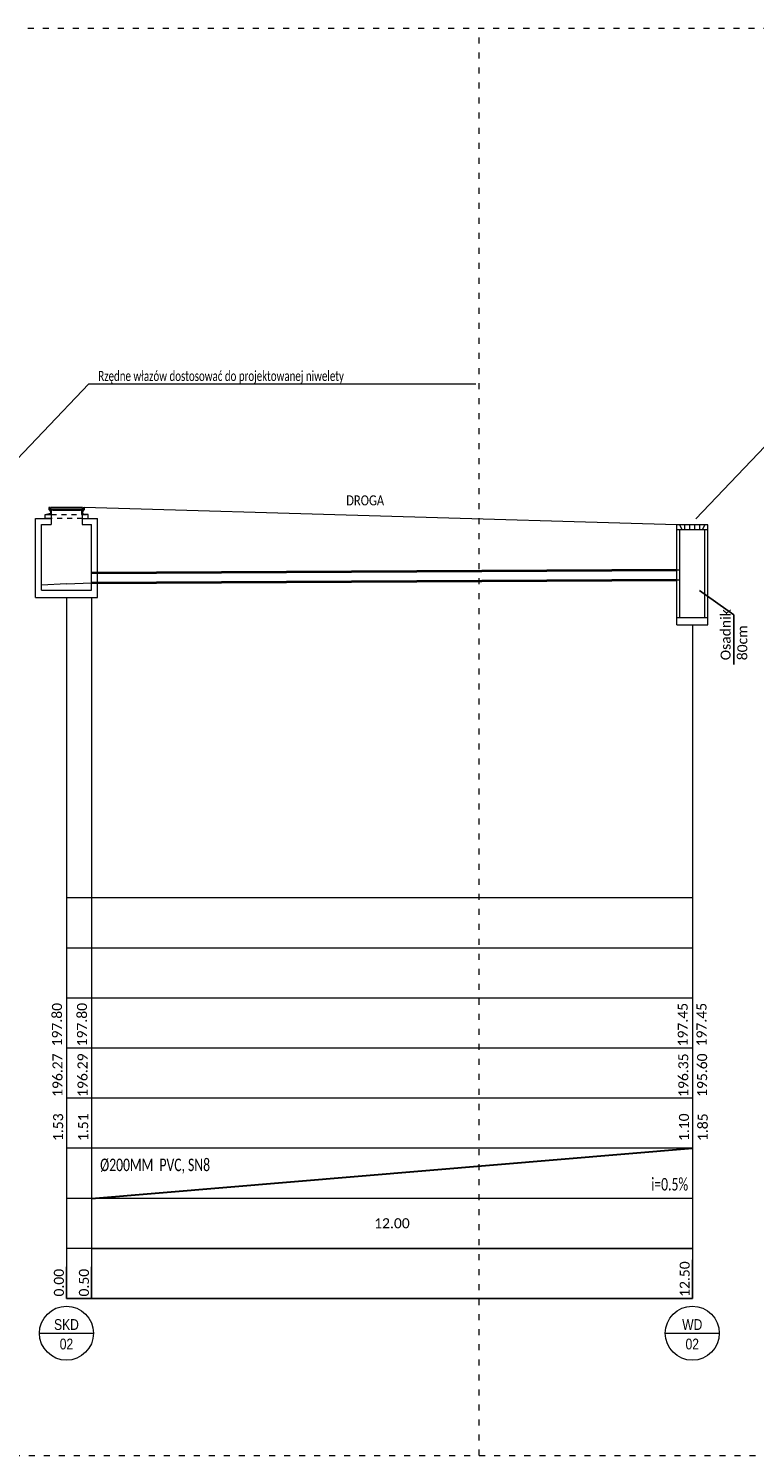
# Model space of a CAD drawing. Header units: millimetres. Extents: x -1212 to 8000, y -2 to 4191.
# Tile 19 of 28: x -822 to -807, y 179 to 207. Entities that reach past the tile are written whole.
import ezdxf
from ezdxf import colors
from ezdxf.entities.mleader import LeaderData, LeaderLine
from ezdxf.enums import TextEntityAlignment as Align
from ezdxf.math import Vec2, Vec3

# ---------------------------------------------------------------- set-up
doc = ezdxf.new("R2010")
doc.units = ezdxf.units.MM
doc.set_wipeout_variables(frame=1)
doc.linetypes.add('ACAD_ISO03W100', pattern=[30, 12, -18])
for name, color, linetype, lineweight in [('PRIMETECH - KAN_DESZCZ_INSTALACJA_ZEWN', 84, 'Continuous', 40), ('PRIMETECH - KONSTRUKCJA', 7, 'Continuous', 15), ('PRIMETECH - LINIE PROFILOWE', 7, 'Continuous', 15), ('PRIMETECH - OPISY', 7, 'Continuous', 9), ('PRIMETECH - TEREN', 252, 'Continuous', 15)]:
    doc.layers.add(name, color=color, linetype=linetype, lineweight=lineweight)
doc.layers.add('PRIMETECH - NDR--------------', color=6, linetype='Continuous', lineweight=20, plot=False)
doc.styles.add('DYN_DIM', font='arial.ttf')
doc.styles.add('RPK_TAB_TXT_OPIS', font='arial.ttf', dxfattribs={"width": 0.8, "height": 3.5})
doc.styles.get("Standard").update_dxf_attribs({"font": 'calibril.ttf'})
doc.dimstyles.new('1', dxfattribs={"dimtxt": 0.2, "dimasz": 0.12, "dimexe": 0, "dimexo": 0, "dimgap": 0.05, "dimtad": 1, "dimjust": 4, "dimzin": 1, "dimdsep": 46, "dimtxsty": 'Standard', "dimblk": 'NONE', "dimcen": -2.5, "dimclrd": 7, "dimclre": 7, "dimclrt": 7, "dimadec": 0, "dimazin": 0, "dimtfac": 1, "dimtmove": 0, "dimatfit": 3, "dimfxl": 1.25, "dimarcsym": 0})
doc.dimstyles.new('2', dxfattribs={"dimtxt": 0.2, "dimasz": 0.07, "dimexe": 0, "dimexo": 0, "dimgap": 0.1, "dimtad": 1, "dimzin": 1, "dimdsep": 46, "dimtxsty": 'Standard', "dimblk": 'NONE', "dimcen": 2.5, "dimclrd": 256, "dimclre": 256, "dimclrt": 256, "dimadec": 0, "dimazin": 0, "dimtfac": 1, "dimtmove": 0, "dimatfit": 3, "dimfxl": 1.25, "dimlwd": 5, "dimlwe": 5, "dimarcsym": 0})

# ---------------------------------------------------------------- blocks, each defined once
blk = doc.blocks.new('_$0$_None')
blk = doc.blocks.new('*U6047')
at = {"ltscale": 1000}
for p, q in [((0, 4.54), (0, -0.46)), ((0, 2.04), (0, 0))]:
    blk.add_line(p, q, dxfattribs=at)
blk.add_circle((0, 2.04), 2.5)
at = {"ltscale": 1000, "style": 'RPK_TAB_TXT_OPIS', "width": 0.8}
blk.add_attdef('NR_PIONU', text='', height=1, rotation=270, dxfattribs=at).set_placement((-0.5, 2.04), align=Align.TOP_CENTER)
blk.add_attdef('OPIS_PION', text='', height=1, rotation=270, dxfattribs=at).set_placement((0, 2.04), align=Align.BOTTOM_CENTER)
blk = doc.blocks.new('*D8102')
at = {"layer": 'DEFPOINTS', "color": 0}
for p in [(-821.014, 182), (-808.514, 182), (-808.514, 182)]:
    blk.add_point(p, dxfattribs=at)
at = {"layer": 'PRIMETECH - LINIE PROFILOWE', "color": 7, "lineweight": -2, "ltscale": 2}
for p, q in [((-808.514, 182), (-808.514, 182.774)), ((-821.014, 182), (-821.014, 182)), ((-821.014, 182), (-808.514, 182))]:
    blk.add_line(p, q, dxfattribs=at)
at = {"layer": 'PRIMETECH - LINIE PROFILOWE', "color": 7, "ltscale": 2, "insert": (-808.666, 182.387), "char_height": 0.2, "attachment_point": 5, "rotation": 90}
blk.add_mtext('12.50', dxfattribs=at)
blk = doc.blocks.new('_None')
blk = doc.blocks.new('*D8103')
at = {"layer": 'DEFPOINTS', "color": 0}
for p in [(-821.014, 182), (-808.514, 182), (-808.514, 182)]:
    blk.add_point(p, dxfattribs=at)
at = {"layer": 'PRIMETECH - LINIE PROFILOWE', "color": 7, "lineweight": -2, "ltscale": 2}
for p, q in [((-808.514, 182), (-808.514, 182.774)), ((-821.014, 182), (-821.014, 182)), ((-821.014, 182), (-808.514, 182))]:
    blk.add_line(p, q, dxfattribs=at)
at = {"layer": 'PRIMETECH - LINIE PROFILOWE', "color": 7, "ltscale": 2, "insert": (-808.666, 182.387), "char_height": 0.2, "attachment_point": 5, "rotation": 90}
blk.add_mtext('12.50', dxfattribs=at)
blk = doc.blocks.new('*D8104')
at = {"layer": 'DEFPOINTS', "color": 0}
for p in [(-820.514, 183), (-808.514, 183), (-808.514, 183)]:
    blk.add_point(p, dxfattribs=at)
at = {"layer": 'PRIMETECH - LINIE PROFILOWE', "lineweight": 5, "ltscale": 2}
for p, q in [((-820.514, 183), (-820.514, 183)), ((-820.514, 183), (-808.514, 183)), ((-808.514, 183), (-808.514, 183))]:
    blk.add_line(p, q, dxfattribs=at)
at = {"layer": 'PRIMETECH - LINIE PROFILOWE', "ltscale": 2, "insert": (-814.514, 183.502), "char_height": 0.2, "attachment_point": 5}
blk.add_mtext('12.00', dxfattribs=at)
blk = doc.blocks.new('*D8128')
at = {"layer": 'DEFPOINTS', "color": 0}
for p in [(-821.014, 182), (-820.514, 182), (-820.514, 182)]:
    blk.add_point(p, dxfattribs=at)
at = {"layer": 'PRIMETECH - LINIE PROFILOWE', "color": 7, "lineweight": -2, "ltscale": 2}
for p, q in [((-820.514, 182), (-820.514, 182.631)), ((-821.014, 182), (-821.014, 182)), ((-821.014, 182), (-820.514, 182))]:
    blk.add_line(p, q, dxfattribs=at)
at = {"layer": 'PRIMETECH - LINIE PROFILOWE', "color": 7, "ltscale": 2, "insert": (-820.666, 182.316), "char_height": 0.2, "attachment_point": 5, "rotation": 90}
blk.add_mtext('0.50', dxfattribs=at)
blk = doc.blocks.new('*D8129')
at = {"layer": 'DEFPOINTS', "color": 0}
blk.add_point((-821.014, 182), dxfattribs=at)
blk.add_point((-821.014, 182), dxfattribs=at)
blk.add_point((-821.014, 182), dxfattribs=at)
at = {"layer": 'PRIMETECH - LINIE PROFILOWE', "color": 7, "lineweight": -2, "ltscale": 2}
for q in [(-821.014, 182.631), (-821.014, 182), (-821.014, 182)]:
    blk.add_line((-821.014, 182), q, dxfattribs=at)
at = {"layer": 'PRIMETECH - LINIE PROFILOWE', "color": 7, "ltscale": 2, "insert": (-821.166, 182.316), "char_height": 0.2, "attachment_point": 5, "rotation": 90}
blk.add_mtext('0.00', dxfattribs=at)

msp = doc.modelspace()

# ---------------------------------------------------------------- linework, layer by layer
for q in [(-808.368, 196.142), (-807.682, 194.664)]:
    msp.add_line((-807.682, 195.657), q)
at = {"layer": 'PRIMETECH - KAN_DESZCZ_INSTALACJA_ZEWN', "ltscale": 2}
for p, q in [((-820.514, 196.494), (-808.825, 196.553)), ((-820.514, 196.294), (-808.824, 196.353))]:
    msp.add_line(p, q, dxfattribs=at)
at = {"layer": 'PRIMETECH - KONSTRUKCJA'}
for p, q in [((-821.346, 197.8), (-821.369, 197.8)), ((-821.369, 197.8), (-821.369, 197.756)), ((-821.346, 197.755), (-821.346, 197.8)), ((-820.683, 197.8), (-820.659, 197.8)), ((-820.683, 197.755), (-820.683, 197.8)), ((-820.659, 197.8), (-820.659, 197.756)), ((-821.634, 195.999), (-821.634, 197.582)), ((-821.336, 197.682), (-821.416, 197.662)), ((-821.416, 197.662), (-821.317, 197.662)), ((-821.369, 197.756), (-821.336, 197.722)), ((-821.317, 197.755), (-821.346, 197.755)), ((-821.336, 197.722), (-821.336, 197.682)), ((-821.324, 197.582), (-821.324, 197.462)), ((-821.317, 197.662), (-821.317, 197.755)), ((-820.711, 197.662), (-820.711, 197.755)), ((-820.711, 197.755), (-820.683, 197.755)), ((-820.711, 197.662), (-820.613, 197.662)), ((-820.711, 197.662), (-820.613, 197.662)), ((-820.704, 197.582), (-820.704, 197.462)), ((-820.659, 197.756), (-820.693, 197.722)), ((-820.693, 197.722), (-820.693, 197.682)), ((-820.693, 197.682), (-820.613, 197.662)), ((-820.394, 195.999), (-820.394, 197.582)), ((-821.514, 196.149), (-821.514, 197.462)), ((-820.514, 196.149), (-820.514, 197.462)), ((-808.204, 197.45), (-808.824, 197.45)), ((-808.824, 195.453), (-808.824, 197.45)), ((-808.204, 197.35), (-808.824, 197.35)), ((-808.714, 197.35), (-808.764, 197.45)), ((-808.764, 195.603), (-808.764, 197.35)), ((-808.664, 197.35), (-808.664, 197.45)), ((-808.564, 197.35), (-808.564, 197.45)), ((-808.464, 197.35), (-808.464, 197.45)), ((-808.364, 197.35), (-808.364, 197.45)), ((-808.314, 197.35), (-808.264, 197.45)), ((-808.264, 195.603), (-808.264, 197.35)), ((-808.204, 195.453), (-808.204, 197.45)), ((-808.824, 196.553), (-808.764, 196.553)), ((-821.014, 196.274), (-821.514, 196.249)), ((-821.514, 196.149), (-820.514, 196.149)), ((-821.014, 196.274), (-820.514, 196.294)), ((-808.824, 196.353), (-808.764, 196.353)), ((-821.634, 195.999), (-820.394, 195.999)), ((-808.824, 195.603), (-808.204, 195.603)), ((-808.824, 195.453), (-808.204, 195.453))]:
    msp.add_line(p, q, dxfattribs=at)
at = {"layer": 'PRIMETECH - KONSTRUKCJA', "lineweight": 25}
msp.add_line((-821.317, 197.662), (-821.416, 197.662), dxfattribs=at)
at = {"layer": 'PRIMETECH - KONSTRUKCJA', "color": 252, "linetype": 'ACAD_ISO03W100', "lineweight": 5, "ltscale": 0.003}
for p, q in [((-820.704, 197.582), (-821.324, 197.582)), ((-821.317, 197.662), (-820.711, 197.662))]:
    msp.add_line(p, q, dxfattribs=at)
at = {"layer": 'PRIMETECH - KONSTRUKCJA', "lineweight": 9}
for p, q in [((-821.304, 197.77), (-821.285, 197.742)), ((-820.744, 197.742), (-821.285, 197.742)), ((-820.724, 197.77), (-820.744, 197.742))]:
    msp.add_line(p, q, dxfattribs=at)
at = {"layer": 'PRIMETECH - KONSTRUKCJA'}
for points in [[(-821.337, 197.8), (-821.337, 197.77), (-820.692, 197.77), (-820.692, 197.8)], [(-821.324, 197.582), (-821.444, 197.582), (-821.444, 197.662), (-821.324, 197.662)], [(-820.704, 197.582), (-820.584, 197.582), (-820.584, 197.662), (-820.704, 197.662)]]:
    msp.add_lwpolyline(points, close=True, dxfattribs=at)
at = {"layer": 'PRIMETECH - LINIE PROFILOWE', "ltscale": 2}
for p, q in [((-821.634, 197.582), (-821.324, 197.582)), ((-820.704, 197.582), (-820.394, 197.582)), ((-821.514, 197.462), (-821.324, 197.462)), ((-820.704, 197.462), (-820.514, 197.462)), ((-821.014, 195.999), (-821.014, 182)), ((-820.514, 195.999), (-820.514, 182)), ((-821.014, 195.553), (-821.014, 182)), ((-808.514, 195.453), (-808.514, 182))]:
    msp.add_line(p, q, dxfattribs=at)
at = {"layer": 'PRIMETECH - LINIE PROFILOWE'}
for p, q in [((-808.514, 190), (-821.014, 190)), ((-808.514, 189), (-821.014, 189)), ((-808.514, 188), (-821.014, 188)), ((-808.514, 187), (-821.014, 187)), ((-808.514, 186), (-821.014, 186)), ((-808.514, 185), (-821.014, 185)), ((-808.514, 184), (-821.014, 184)), ((-808.514, 183), (-821.014, 183)), ((-808.514, 182), (-821.014, 182))]:
    msp.add_line(p, q, dxfattribs=at)
at = {"layer": 'PRIMETECH - NDR--------------', "linetype": 'ACAD_ISO03W100', "ltscale": 0.01}
for p, q in [((-741.27, 207.365), (-848.77, 207.365)), ((-812.77, 178.865), (-812.77, 207.365)), ((-848.77, 178.865), (-741.27, 178.865))]:
    msp.add_line(p, q, dxfattribs=at)
at = {"layer": 'PRIMETECH - OPISY', "color": 7, "lineweight": 30, "ltscale": 2}
msp.add_line((-820.514, 184), (-808.514, 185), dxfattribs=at)
at = {"layer": 'PRIMETECH - TEREN', "ltscale": 2}
msp.add_line((-808.824, 197.45), (-820.659, 197.8), dxfattribs=at)

# ---------------------------------------------------------------- block references
at = {"layer": 'PRIMETECH - OPISY', "color": 7, "xscale": 0.216, "yscale": 0.216, "zscale": 0.216, "rotation": 90}
for p, values in [((-820.575, 181.307), {'OPIS_PION': 'SKD', 'NR_PIONU': '02'}), ((-808.075, 181.307), {'OPIS_PION': 'WD', 'NR_PIONU': '02'})]:
    msp.add_blockref('*U6047', p, dxfattribs=at).add_auto_attribs(values)

# ---------------------------------------------------------------- texts
at = {"insert": (-807.682, 197.255), "char_height": 0.2, "width": 5.01329, "attachment_point": 5, "rotation": 90}
msp.add_mtext('\\pxql,sm1;Osadnik\\P80cm', dxfattribs=at)
at = {"layer": 'PRIMETECH - OPISY', "ltscale": 10, "width": 0.8}
msp.add_text('DROGA', height=0.2, dxfattribs=at).set_placement((-815.427, 197.841))
at = {"layer": 'PRIMETECH - OPISY'}
for s, p in [('197.80', (-821.106, 187.035)), ('197.80', (-820.606, 187.035)), ('197.45', (-808.606, 187.035)), ('197.45', (-808.231, 187.035)), ('196.27', (-821.095, 186.026)), ('196.29', (-820.595, 186.026)), ('196.35', (-808.595, 186.026)), ('195.60', (-808.219, 186.026)), ('1.53', (-821.082, 185.144)), ('1.51', (-820.582, 185.144)), ('1.10', (-808.582, 185.144)), ('1.85', (-808.206, 185.144))]:
    msp.add_text(s, height=0.2, rotation=90, dxfattribs=at).set_placement(p)
at = {"layer": 'PRIMETECH - OPISY', "width": 0.7}
for s, p in [('Ø200MM  PVC, SN8', (-820.343, 184.544)), ('i=0.5%', (-809.336, 184.157))]:
    msp.add_text(s, height=0.25, dxfattribs=at).set_placement(p)

# ---------------------------------------------------------------- dimensions: what is measured, and where the dimension line sits
at = {"layer": 'PRIMETECH - LINIE PROFILOWE', "ltscale": 2}
dim = msp.add_linear_dim(base=(-808.514, 183), p1=(-820.514, 183), p2=(-808.514, 183), dimstyle='2', override={"dimgap": 0.4}, dxfattribs=at)
dim.commit()
dim.dimension.update_dxf_attribs({"geometry": '*D8104', "text_midpoint": (-814.514, 183.502)})
for base, p1, p2, picture, middle in [((-808.514, 182), (-821.014, 182), (-808.514, 182), '*D8102', (-808.666, 182.387)), ((-808.514, 182), (-821.014, 182), (-808.514, 182), '*D8103', (-808.666, 182.387)), ((-821.014296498, 182), (-821.014296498, 182), (-821.014296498, 182), '*D8129', (-821.166396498, 182.3157)), ((-820.514, 182), (-821.014, 182), (-820.514, 182), '*D8128', (-820.666, 182.316))]:
    dim = msp.add_linear_dim(base=base, p1=p1, p2=p2, dimstyle='1', dxfattribs=at)
    dim.commit()
    dim.dimension.update_dxf_attribs({"geometry": picture, "text_midpoint": middle})

# ---------------------------------------------------------------- leaders
at = {"layer": 'PRIMETECH - OPISY', "ltscale": 10}
ml = msp.add_multileader_mtext('Standard', dxfattribs=at)
ml.set_content('\\fCalibri Light|b0|i0|c238;\\W0.7;Rzędne włazów dostosować do projektowanej niwelety', color=256, style='DYN_DIM')
ml.set_leader_properties(color=256, linetype='ByLayer', lineweight=-1)
ml.set_arrow_properties(name='_$0$_None')
ml.build(insert=Vec2(0, 0))
ml.multileader.update_dxf_attribs({"has_text_frame": 1, "text_left_attachment_type": 6, "text_right_attachment_type": 6, "dogleg_length": 0.108, "arrow_head_size": 0.1})
ctx = ml.context
ctx.base_point, ctx.char_height, ctx.arrow_head_size, ctx.landing_gap_size, ctx.plane_origin = Vec3(-894.119, 200.37), 0.2, 0.1, 0.04, Vec3(-922.32, 181.547)
ctx.left_attachment, ctx.right_attachment = 6, 6
notes = []
notes.append((ctx, [(0, (1, 1, 0), (-894.267, 200.37), (1, 0), 0.148, [(0, [(-896.714, 197.8)], 0, [])])]))
ctx.mtext.insert, ctx.mtext.width, ctx.mtext.flow_direction = Vec3(-894.079, 200.626), 3998.67654, 5
ml = msp.add_multileader_mtext('Standard', dxfattribs=at)
ml.set_content('\\fCalibri Light|b0|i0|c238;\\W0.7;Rzędne włazów dostosować do projektowanej niwelety', color=256, style='DYN_DIM')
ml.set_leader_properties(color=256, linetype='ByLayer', lineweight=-1)
ml.set_arrow_properties(name='_$0$_None')
ml.build(insert=Vec2(0, 0))
ml.multileader.update_dxf_attribs({"has_text_frame": 1, "text_left_attachment_type": 6, "text_right_attachment_type": 6, "dogleg_length": 0.108, "arrow_head_size": 0.1})
ctx = ml.context
ctx.base_point, ctx.char_height, ctx.arrow_head_size, ctx.landing_gap_size, ctx.plane_origin = Vec3(-879.563, 200.47), 0.2, 0.1, 0.04, Vec3(-907.764, 181.647)
ctx.left_attachment, ctx.right_attachment = 6, 6
notes.append((ctx, [(0, (1, 1, 0), (-874.475, 200.47), (-1, 0), 0.148, [(0, [(-872.514, 197.9)], 0, [])])]))
ctx.mtext.insert, ctx.mtext.width, ctx.mtext.flow_direction = Vec3(-879.523, 200.726), 3998.67654, 5
ml = msp.add_multileader_mtext('Standard', dxfattribs=at)
ml.set_content('\\fCalibri Light|b0|i0|c238;\\W0.7;Proj. bateria 6 zbiorników retencyjnych o średnicy 1,2m,\\Pdługości 12,0m i  pojemności 13,5m3 każdy - łącznie 81m3', color=256, style='DYN_DIM')
ml.set_leader_properties(color=256, linetype='ByLayer', lineweight=-1)
ml.set_arrow_properties(name='_$0$_None')
ml.build(insert=Vec2(0, 0))
ml.multileader.update_dxf_attribs({"has_text_frame": 1, "text_left_attachment_type": 6, "text_right_attachment_type": 6, "dogleg_length": 0.108, "arrow_head_size": 0.1})
ctx = ml.context
ctx.base_point, ctx.char_height, ctx.arrow_head_size, ctx.landing_gap_size, ctx.plane_origin = Vec3(-948.619, 200.27), 0.2, 0.1, 0.04, Vec3(-976.82, 181.447)
ctx.left_attachment, ctx.right_attachment = 6, 6
notes.append((ctx, [(0, (1, 1, 0), (-948.767, 200.27), (1, 0), 0.148, [(0, [(-951.38, 196.052)], 0, [])])]))
ctx.mtext.insert, ctx.mtext.width, ctx.mtext.flow_direction = Vec3(-948.579, 200.526), 3998.67654, 5
ml = msp.add_multileader_mtext('Standard', dxfattribs=at)
ml.set_content('\\fCalibri Light|b0|i0|c238;\\W0.7;Rzędne włazów dostosować do projektowanej niwelety', color=256, style='DYN_DIM')
ml.set_leader_properties(color=256, linetype='ByLayer', lineweight=-1)
ml.set_arrow_properties(name='_$0$_None')
ml.build(insert=Vec2(0, 0))
ml.multileader.update_dxf_attribs({"has_text_frame": 1, "text_left_attachment_type": 6, "text_right_attachment_type": 6, "dogleg_length": 0.108, "arrow_head_size": 0.1})
ctx = ml.context
ctx.base_point, ctx.char_height, ctx.arrow_head_size, ctx.landing_gap_size, ctx.plane_origin = Vec3(-913.819, 200.27), 0.2, 0.1, 0.04, Vec3(-942.02, 181.447)
ctx.left_attachment, ctx.right_attachment = 6, 6
notes.append((ctx, [(0, (1, 1, 0), (-913.967, 200.27), (1, 0), 0.148, [(0, [(-916.414, 197.7)], 0, [])])]))
ctx.mtext.insert, ctx.mtext.width, ctx.mtext.flow_direction = Vec3(-913.779, 200.526), 3998.67654, 5
ml = msp.add_multileader_mtext('Standard', dxfattribs=at)
ml.set_content('\\fCalibri Light|b0|i0|c238;\\W0.7;Rzędne włazów dostosować do projektowanej niwelety', color=256, style='DYN_DIM')
ml.set_leader_properties(color=256, linetype='ByLayer', lineweight=-1)
ml.set_arrow_properties(name='_$0$_None')
ml.build(insert=Vec2(0, 0))
ml.multileader.update_dxf_attribs({"has_text_frame": 1, "text_left_attachment_type": 6, "text_right_attachment_type": 6, "dogleg_length": 0.108, "arrow_head_size": 0.1})
ctx = ml.context
ctx.base_point, ctx.char_height, ctx.arrow_head_size, ctx.landing_gap_size, ctx.plane_origin = Vec3(-820.419, 200.27), 0.2, 0.1, 0.04, Vec3(-848.62, 181.447)
ctx.left_attachment, ctx.right_attachment = 6, 6
notes.append((ctx, [(0, (1, 1, 0), (-820.567, 200.27), (1, 0), 0.148, [(0, [(-823.014, 197.7)], 0, [])])]))
ctx.mtext.insert, ctx.mtext.width, ctx.mtext.flow_direction = Vec3(-820.379, 200.526), 3998.67654, 5
ml = msp.add_multileader_mtext('Standard', dxfattribs=at)
ml.set_content('\\fCalibri Light|b0|i0|c238;\\W0.7;Rzędne włazów dostosować do projektowanej niwelety', color=256, style='DYN_DIM')
ml.set_leader_properties(color=256, linetype='ByLayer', lineweight=-1)
ml.set_arrow_properties(name='_$0$_None')
ml.build(insert=Vec2(0, 0))
ml.multileader.update_dxf_attribs({"has_text_frame": 1, "text_left_attachment_type": 6, "text_right_attachment_type": 6, "dogleg_length": 0.108, "arrow_head_size": 0.1})
ctx = ml.context
ctx.base_point, ctx.char_height, ctx.arrow_head_size, ctx.landing_gap_size, ctx.plane_origin = Vec3(-805.919, 200.07), 0.2, 0.1, 0.04, Vec3(-834.12, 181.247)
ctx.left_attachment, ctx.right_attachment = 6, 6
notes.append((ctx, [(0, (1, 1, 0), (-806.067, 200.07), (1, 0), 0.148, [(0, [(-808.514, 197.5)], 0, [])])]))
ctx.mtext.insert, ctx.mtext.width, ctx.mtext.flow_direction = Vec3(-805.879, 200.326), 3998.67654, 5
ml = msp.add_multileader_mtext('Standard', dxfattribs=at)
ml.set_content('\\fCalibri Light|b0|i0|c238;\\W0.7;Taśma ostrzegawcza koloru niebieskiego', color=256, style='DYN_DIM')
ml.set_leader_properties(color=256, linetype='ByLayer', lineweight=-1)
ml.set_arrow_properties(name='_$0$_None')
ml.build(insert=Vec2(0, 0))
ml.multileader.update_dxf_attribs({"has_text_frame": 1, "text_left_attachment_type": 6, "text_right_attachment_type": 6, "dogleg_length": 0.108, "arrow_head_size": 0.1})
ctx = ml.context
ctx.base_point, ctx.char_height, ctx.arrow_head_size, ctx.landing_gap_size, ctx.plane_origin = Vec3(-1191.599, 199.571, -225.442), 0.2, 0.1, 0.04, Vec3(-1218.649, 180.749, -225.442)
ctx.left_attachment, ctx.right_attachment = 6, 6
notes.append((ctx, [(0, (1, 1, 0), (-1191.747, 199.571, -225.442), (1, 0), 0.148, [(0, [(-1192.81, 196.6, -225.442)], 0, [])])]))
ctx.mtext.insert, ctx.mtext.width, ctx.mtext.flow_direction = Vec3(-1191.559, 199.828, -225.442), 3998.67654, 5
ml = msp.add_multileader_mtext('Standard', dxfattribs=at)
ml.set_content('\\fCalibri Light|b0|i0|c238;\\W0.7;Ciąg dalszy wg odrębnego\\Popracowania MAAR', color=256, style='DYN_DIM')
ml.set_leader_properties(color=256, linetype='ByLayer', lineweight=-1)
ml.set_arrow_properties(name='_$0$_None')
ml.build(insert=Vec2(0, 0))
ml.multileader.update_dxf_attribs({"has_text_frame": 1, "text_left_attachment_type": 6, "text_right_attachment_type": 6, "dogleg_length": 0.108, "arrow_head_size": 0.1})
ctx = ml.context
ctx.base_point, ctx.char_height, ctx.arrow_head_size, ctx.landing_gap_size, ctx.plane_origin = Vec3(-1203.831, 197.302), 0.2, 0.1, 0.04, Vec3(-1232.032, 178.479)
ctx.left_attachment, ctx.right_attachment = 6, 6
notes.append((ctx, [(0, (1, 1, 0), (-1201.338, 197.302), (-1, 0), 0.148, [(0, [(-1200.143, 196.3)], 0, [])])]))
ctx.mtext.insert, ctx.mtext.width, ctx.mtext.flow_direction = Vec3(-1203.791, 197.558), 3998.67654, 5
ml = msp.add_multileader_mtext('Standard', dxfattribs=at)
ml.set_content('\\fCalibri Light|b0|i0|c238;\\W0.7;Regulator przepływu\\PQ=7,73l/s', color=256, style='DYN_DIM')
ml.set_leader_properties(color=256, linetype='ByLayer', lineweight=-1)
ml.set_arrow_properties(name='_$0$_None')
ml.build(insert=Vec2(0, 0))
ml.multileader.update_dxf_attribs({"has_text_frame": 1, "text_left_attachment_type": 6, "text_right_attachment_type": 6, "dogleg_length": 0.108, "arrow_head_size": 0.1})
ctx = ml.context
ctx.base_point, ctx.char_height, ctx.arrow_head_size, ctx.landing_gap_size, ctx.plane_origin = Vec3(-953.461, 196.871), 0.2, 0.1, 0.04, Vec3(-981.662, 178.048)
ctx.left_attachment, ctx.right_attachment = 6, 6
notes.append((ctx, [(0, (1, 1, 0), (-953.609, 196.871), (1, 0), 0.148, [(0, [(-955.122, 195.073)], 0, [])])]))
ctx.mtext.insert, ctx.mtext.width, ctx.mtext.flow_direction = Vec3(-953.421, 197.116), 3998.67654, 5
ml = msp.add_multileader_mtext('Standard', dxfattribs=at)
ml.set_content('\\fCalibri Light|b0|i0|c238;\\W0.7;Ciąg dalszy wg odrębnego\\Popracowania MAAR', color=256, style='DYN_DIM')
ml.set_leader_properties(color=256, linetype='ByLayer', lineweight=-1)
ml.set_arrow_properties(name='_$0$_None')
ml.build(insert=Vec2(0, 0))
ml.multileader.update_dxf_attribs({"has_text_frame": 1, "text_left_attachment_type": 6, "text_right_attachment_type": 6, "dogleg_length": 0.108, "arrow_head_size": 0.1})
ctx = ml.context
ctx.base_point, ctx.char_height, ctx.arrow_head_size, ctx.landing_gap_size, ctx.plane_origin = Vec3(-1087.63, 196.399), 0.2, 0.1, 0.04, Vec3(-1115.83, 177.576)
ctx.left_attachment, ctx.right_attachment = 6, 6
notes.append((ctx, [(0, (1, 1, 0), (-1085.137, 196.399), (-1, 0), 0.148, [(0, [(-1083.941, 195.397)], 0, [])])]))
ctx.mtext.insert, ctx.mtext.width, ctx.mtext.flow_direction = Vec3(-1087.59, 196.655), 3998.67654, 5
ml = msp.add_multileader_mtext('Standard', dxfattribs=at)
ml.set_content('\\fCalibri Light|b0|i0|c238;\\W0.7;Ciąg dalszy wg odrębnego\\Popracowania MAAR', color=256, style='DYN_DIM')
ml.set_leader_properties(color=256, linetype='ByLayer', lineweight=-1)
ml.set_arrow_properties(name='_$0$_None')
ml.build(insert=Vec2(0, 0))
ml.multileader.update_dxf_attribs({"has_text_frame": 1, "text_left_attachment_type": 6, "text_right_attachment_type": 6, "dogleg_length": 0.108, "arrow_head_size": 0.1})
ctx = ml.context
ctx.base_point, ctx.char_height, ctx.arrow_head_size, ctx.landing_gap_size, ctx.plane_origin = Vec3(-965.23, 196.551), 0.2, 0.1, 0.04, Vec3(-993.43, 177.728)
ctx.left_attachment, ctx.right_attachment = 6, 6
notes.append((ctx, [(0, (1, 1, 0), (-962.737, 196.551), (-1, 0), 0.148, [(0, [(-961.681, 195.129)], 0, [])])]))
ctx.mtext.insert, ctx.mtext.width, ctx.mtext.flow_direction = Vec3(-965.19, 196.807), 3998.67654, 5
ml = msp.add_multileader_mtext('Standard', dxfattribs=at)
ml.set_content('\\fCalibri Light|b0|i0|c238;\\W0.7;Zawór zwrotny\\P%%C160mm', color=256, style='DYN_DIM')
ml.set_leader_properties(color=256, linetype='ByLayer', lineweight=-1)
ml.set_arrow_properties(name='_$0$_None')
ml.build(insert=Vec2(0, 0))
ml.multileader.update_dxf_attribs({"has_text_frame": 1, "text_left_attachment_type": 6, "text_right_attachment_type": 6, "dogleg_length": 0.108, "arrow_head_size": 0.1})
ctx = ml.context
ctx.base_point, ctx.char_height, ctx.arrow_head_size, ctx.landing_gap_size, ctx.plane_origin = Vec3(-957.391, 196.347), 0.2, 0.1, 0.04, Vec3(-985.591, 177.524)
ctx.left_attachment, ctx.right_attachment = 6, 6
notes.append((ctx, [(0, (1, 1, 0), (-957.538, 196.347), (1, 0), 0.148, [(0, [(-958.316, 195.161)], 0, [])])]))
ctx.mtext.insert, ctx.mtext.width, ctx.mtext.flow_direction = Vec3(-957.351, 196.587), 3998.67654, 5
ml = msp.add_multileader_mtext('Standard', dxfattribs=at)
ml.set_content('\\fCalibri Light|b0|i0|c238;\\W0.7;Układ wodomierza wg\\Podrębnego opracowania MAAR', color=256, style='DYN_DIM')
ml.set_leader_properties(color=256, linetype='ByLayer', lineweight=-1)
ml.set_arrow_properties(name='_$0$_None')
ml.build(insert=Vec2(0, 0))
ml.multileader.update_dxf_attribs({"has_text_frame": 1, "text_left_attachment_type": 6, "text_right_attachment_type": 6, "dogleg_length": 0.108, "arrow_head_size": 0.1})
ctx = ml.context
ctx.base_point, ctx.char_height, ctx.arrow_head_size, ctx.landing_gap_size, ctx.plane_origin = Vec3(-1204.556, 194.784), 0.2, 0.1, 0.04, Vec3(-1231.606, 175.962)
ctx.left_attachment, ctx.right_attachment = 6, 6
notes.append((ctx, [(0, (1, 1, 0), (-1201.584, 194.784), (-1, 0), 0.148, [(0, [(-1200.433, 196.098)], 0, [])])]))
ctx.mtext.insert, ctx.mtext.width, ctx.mtext.flow_direction = Vec3(-1204.516, 195.041), 3998.67654, 5
ml = msp.add_multileader_mtext('Standard', dxfattribs=at)
ml.set_content('\\fCalibri Light|b0|i0|c238;\\W0.7;Przejście szczelne', color=256, style='DYN_DIM')
ml.set_leader_properties(color=256, linetype='ByLayer', lineweight=-1)
ml.set_arrow_properties(name='_$0$_None')
ml.build(insert=Vec2(0, 0))
ml.multileader.update_dxf_attribs({"has_text_frame": 1, "text_left_attachment_type": 6, "text_right_attachment_type": 6, "dogleg_length": 0.108, "arrow_head_size": 0.1})
ctx = ml.context
ctx.base_point, ctx.char_height, ctx.arrow_head_size, ctx.landing_gap_size, ctx.plane_origin = Vec3(-1198.897, 195.047), 0.2, 0.1, 0.04, Vec3(-1225.947, 176.224)
ctx.left_attachment, ctx.right_attachment = 6, 6
notes.append((ctx, [(0, (1, 1, 0), (-1199.045, 195.047), (1, 0), 0.148, [(0, [(-1199.898, 196.195)], 0, [])])]))
ctx.mtext.insert, ctx.mtext.width, ctx.mtext.flow_direction = Vec3(-1198.857, 195.303), 3998.67654, 5
ml = msp.add_multileader_mtext('Standard', dxfattribs=at)
ml.set_content('\\fCalibri Light|b0|i0|c238;\\W0.7;Ciąg dalszy wg instalacji\\Pwewnętrznej kontenera', color=256, style='DYN_DIM')
ml.set_leader_properties(color=256, linetype='ByLayer', lineweight=-1)
ml.set_arrow_properties(name='_$0$_None')
ml.build(insert=Vec2(0, 0))
ml.multileader.update_dxf_attribs({"has_text_frame": 1, "text_left_attachment_type": 6, "text_right_attachment_type": 6, "dogleg_length": 0.108, "arrow_head_size": 0.1})
ctx = ml.context
ctx.base_point, ctx.char_height, ctx.arrow_head_size, ctx.landing_gap_size, ctx.plane_origin = Vec3(-1012.982, 195.921), 0.2, 0.1, 0.04, Vec3(-1041.182, 177.099)
ctx.left_attachment, ctx.right_attachment = 6, 6
notes.append((ctx, [(0, (1, 1, 0), (-1013.13, 195.921), (1, 0), 0.148, [(0, [(-1014.012, 196.363)], 0, [])])]))
ctx.mtext.insert, ctx.mtext.width, ctx.mtext.flow_direction = Vec3(-1012.942, 196.178), 3998.67654, 5
at = {"layer": 'PRIMETECH - OPISY', "color": 1, "ltscale": 10}
ml = msp.add_multileader_mtext('Standard', dxfattribs=at)
ml.set_content('\\fCalibri Light|b0|i0|c238;\\W0.7;Przed rozpoczęciem robót\\Pzweryfikować rzędną dna studni', color=256, style='DYN_DIM')
ml.set_leader_properties(color=256, linetype='ByLayer', lineweight=-1)
ml.set_arrow_properties(name='_$0$_None')
ml.build(insert=Vec2(0, 0))
ml.multileader.update_dxf_attribs({"has_text_frame": 1, "text_left_attachment_type": 6, "text_right_attachment_type": 6, "dogleg_length": 0.108, "arrow_head_size": 0.1})
ctx = ml.context
ctx.base_point, ctx.char_height, ctx.arrow_head_size, ctx.landing_gap_size, ctx.plane_origin = Vec3(-1085.801, 193.549), 0.2, 0.1, 0.04, Vec3(-1112.981, 174.726)
ctx.left_attachment, ctx.right_attachment = 6, 6
notes.append((ctx, [(0, (1, 1, 0), (-1082.762, 193.549), (-1, 0), 0.148, [(0, [(-1080.464, 195.108)], 0, [])])]))
ctx.mtext.insert, ctx.mtext.width, ctx.mtext.flow_direction = Vec3(-1085.761, 193.805), 3998.67654, 5
ml = msp.add_multileader_mtext('Standard', dxfattribs=at)
ml.set_content('\\fCalibri Light|b0|i0|c238;\\W0.7;Przed rozpoczęciem robót\\Pzweryfikować rzędną dna studni', color=256, style='DYN_DIM')
ml.set_leader_properties(color=256, linetype='ByLayer', lineweight=-1)
ml.set_arrow_properties(name='_$0$_None')
ml.build(insert=Vec2(0, 0))
ml.multileader.update_dxf_attribs({"has_text_frame": 1, "text_left_attachment_type": 6, "text_right_attachment_type": 6, "dogleg_length": 0.108, "arrow_head_size": 0.1})
ctx = ml.context
ctx.base_point, ctx.char_height, ctx.arrow_head_size, ctx.landing_gap_size, ctx.plane_origin = Vec3(-965.111, 192.471), 0.2, 0.1, 0.04, Vec3(-992.291, 173.648)
ctx.left_attachment, ctx.right_attachment = 6, 6
notes.append((ctx, [(0, (1, 1, 0), (-962.072, 192.471), (-1, 0), 0.148, [(0, [(-960.464, 194.979)], 0, [])])]))
ctx.mtext.insert, ctx.mtext.width, ctx.mtext.flow_direction = Vec3(-965.071, 192.727), 3998.67654, 5
for ctx, leaders in notes:
    for number, flags, end, landing, length, lines in leaders:
        leader = LeaderData()
        leader.index, (leader.has_last_leader_line, leader.has_dogleg_vector, leader.attachment_direction) = number, flags
        leader.last_leader_point, leader.dogleg_vector, leader.dogleg_length = Vec3(end), Vec3(landing), length
        for number, points, colour, breaks in lines:
            line = LeaderLine()
            line.index, line.vertices, line.color, line.breaks = number, Vec3.list(points), colors.encode_raw_color(colour), breaks
            leader.lines.append(line)
        ctx.leaders.append(leader)

doc.saveas('drawing.dxf')
